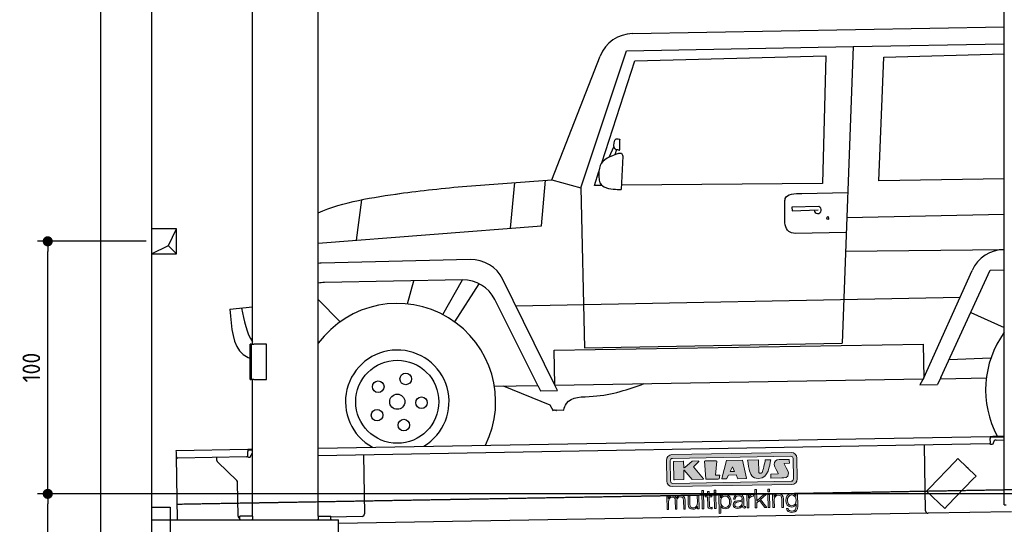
# Model space of a CAD drawing. Header units: millimetres. Extents: x 552 to 7231, y 5567 to 12236.
# Tile 2 of 4: x 552 to 4448, y 7995 to 9993. Entities that reach past the tile are written whole.
import ezdxf

# ---------------------------------------------------------------- set-up
doc = ezdxf.new("R2010")
doc.units = ezdxf.units.MM
doc.linetypes.add('GEN3', pattern=[6.25, 5, -1.25])
doc.layers.get('0').update_dxf_attribs({"lineweight": 25})
for name, color, linetype, lineweight in [('3', 6, 'GEN3', 25), ('4', 3, 'Continuous', 25), ('5', 3, 'Continuous', 25), ('breakthrough', 1, 'Continuous', 25)]:
    doc.layers.add(name, color=color, linetype=linetype, lineweight=lineweight)
doc.layers.add('Car', color=10, linetype='Continuous')
doc.layers.add('Logo', color=7, linetype='Continuous')
doc.styles.get("Standard").update_dxf_attribs({"font": 'ISOCP.SHX'})
doc.dimstyles.new('GEN-ISO$0', dxfattribs={"dimscale": 20, "dimtxt": 3.5, "dimasz": 2, "dimexe": 2, "dimexo": 1, "dimgap": 1.5, "dimtad": 1, "dimdec": 1, "dimlfac": 0.1, "dimdsep": 46, "dimtxsty": 'Standard', "dimblk": 'PUNKT', "dimcen": 2, "dimclrd": 256, "dimclre": 256, "dimclrt": 2, "dimadec": 0, "dimazin": 0, "dimtp": 0.1, "dimtm": 0.1, "dimtfac": 0.71, "dimtdec": 1, "dimtmove": 2, "dimatfit": 3, "dimldrblk": 'PUNKT', "dimfxl": 1, "dimtolj": 1, "dimarcsym": 0})

# ---------------------------------------------------------------- blocks, each defined once
blk = doc.blocks.new('PUNKT')
at = {"layer": '4', "color": 0, "linetype": 'ByBlock'}
blk.add_line((-0.5, 0), (-1, 0), dxfattribs=at)
at = {"layer": '4', "color": 0, "linetype": 'ByBlock', "const_width": 0.5}
blk.add_lwpolyline([(-0.25, 0, 1), (0.25, 0, 1)], format="xyb", close=True, dxfattribs=at)
blk = doc.blocks.new('*D6')
at = {"layer": '4', "lineweight": -2, "transparency": 16777216}
for p, q in [((2061.8, 8115.9), (622.8, 8115.9)), ((662.8, 6105.9), (662.8, 8075.9)), ((1052.8, 6065.9), (622.8, 6065.9))]:
    blk.add_line(p, q, dxfattribs=at)
at = {"layer": 'Defpoints', "color": 0, "transparency": 16777216}
for p in [(662.8, 8115.9), (2081.8, 8115.9), (1072.8, 6065.9)]:
    blk.add_point(p, dxfattribs=at)
at = {"layer": '4', "lineweight": -2, "transparency": 16777216, "xscale": 40, "yscale": 40, "zscale": 40}
for p, rotation in [((662.8, 8115.9), 90), ((662.8, 6065.9), 270)]:
    blk.add_blockref('PUNKT', p, dxfattribs=dict(at, rotation=rotation))
at = {"layer": '4', "color": 2, "transparency": 16777216, "insert": (597.8, 7090.9), "char_height": 70, "attachment_point": 5, "rotation": 90}
blk.add_mtext('\\A1;205', dxfattribs=at)
blk = doc.blocks.new('*D7')
at = {"layer": '4', "lineweight": -2, "transparency": 16777216}
for p, q in [((1052.8, 9115.9), (622.8, 9115.9)), ((662.8, 8155.9), (662.8, 9075.9)), ((852.8, 8115.9), (622.8, 8115.9))]:
    blk.add_line(p, q, dxfattribs=at)
at = {"layer": '4', "lineweight": -2, "transparency": 16777216, "xscale": 40, "yscale": 40, "zscale": 40}
for p, rotation in [((662.8, 9115.9), 90), ((662.8, 8115.9), 270)]:
    blk.add_blockref('PUNKT', p, dxfattribs=dict(at, rotation=rotation))
at = {"layer": '4', "color": 2, "transparency": 16777216, "insert": (597.8, 8615.9), "char_height": 70, "attachment_point": 5, "rotation": 90}
blk.add_mtext('\\A1;100', dxfattribs=at)
blk = doc.blocks.new('KLAUS')
at = {"layer": 'Logo', "true_color": 0x7b7b7a}
h = blk.add_hatch(color=8, dxfattribs=at)
h.dxf.hatch_style = 2
edge = h.paths.add_edge_path()
edge.add_spline(control_points=[(3.6, 29.09), (2.88, 29.09), (2.3, 28.51), (2.3, 27.8), (2.3, 27.8), (2.3, 16.11), (2.3, 16.11), (2.3, 15.39), (2.88, 14.81), (3.6, 14.81), (3.6, 14.81), (71.16, 14.81), (71.16, 14.81), (71.88, 14.81), (72.46, 15.39), (72.46, 16.11), (72.46, 16.11), (72.46, 27.8), (72.46, 27.8), (72.46, 28.51), (71.88, 29.09), (71.16, 29.09), (71.16, 29.09), (3.6, 29.09), (3.6, 29.09), (3.6, 29.09), (3.6, 29.09), (3.6, 29.09)], knot_values=[0, 0, 0, 0, 1, 1, 1, 2, 2, 2, 3, 3, 3, 4, 4, 4, 5, 5, 5, 6, 6, 6, 7, 7, 7, 8, 8, 8, 9, 9, 9, 9], degree=3, periodic=0)
edge = h.paths.add_edge_path()
edge.add_spline(control_points=[(3.35, 31.23), (3.35, 31.23), (71.47, 31.23), (71.47, 31.23), (73.26, 31.23), (74.71, 29.77), (74.71, 27.99), (74.71, 27.99), (74.71, 16.17), (74.71, 16.17), (74.71, 14.38), (73.26, 12.93), (71.47, 12.93), (71.47, 12.93), (3.35, 12.93), (3.35, 12.93), (1.56, 12.93), (0.11, 14.38), (0.11, 16.17), (0.11, 16.17), (0.11, 27.99), (0.11, 27.99), (0.11, 29.77), (1.56, 31.23), (3.35, 31.23), (3.35, 31.23), (3.35, 31.23), (3.35, 31.23)], knot_values=[0, 0, 0, 0, 1, 1, 1, 2, 2, 2, 3, 3, 3, 4, 4, 4, 5, 5, 5, 6, 6, 6, 7, 7, 7, 8, 8, 8, 9, 9, 9, 9], degree=3, periodic=0)
h = blk.add_hatch(color=8, dxfattribs=at)
h.dxf.hatch_style = 2
edge = h.paths.add_edge_path()
edge.add_spline(control_points=[(4.5, 27.33), (4.5, 27.33), (9.7, 27.33), (9.7, 27.33), (9.84, 27.33), (9.96, 27.22), (9.96, 27.08), (9.96, 27.08), (9.96, 23.69), (9.96, 23.69), (9.96, 23.69), (9.94, 23.64), (10.04, 23.59), (10.14, 23.53), (10.2, 23.57), (10.2, 23.57), (10.2, 23.57), (10.51, 23.75), (10.51, 23.75), (10.51, 23.75), (14.94, 27.33), (14.94, 27.33), (14.94, 27.33), (18.41, 27.33), (18.41, 27.33), (18.41, 27.33), (18.49, 27.33), (18.56, 27.2), (18.65, 27.04), (18.53, 26.91), (18.53, 26.91), (18.53, 26.91), (15.49, 24.11), (15.49, 24.11), (15.49, 24.11), (21.14, 17.06), (21.14, 17.06), (21.14, 17.06), (21.13, 16.91), (21.13, 16.91), (21.08, 16.84), (20.99, 16.82), (20.99, 16.82), (20.99, 16.82), (14.7, 16.82), (14.7, 16.82), (14.7, 16.82), (10.26, 22.17), (10.26, 22.17), (10.26, 22.17), (10.19, 22.24), (10.08, 22.21), (9.97, 22.18), (9.96, 22.11), (9.96, 22.11), (9.96, 22.11), (9.96, 17.08), (9.96, 17.08), (9.96, 16.94), (9.84, 16.82), (9.7, 16.82), (9.7, 16.82), (4.5, 16.82), (4.5, 16.82), (4.36, 16.82), (4.25, 16.94), (4.25, 17.08), (4.25, 17.08), (4.25, 27.08), (4.25, 27.08), (4.25, 27.22), (4.36, 27.33), (4.5, 27.33), (4.5, 27.33), (4.5, 27.33), (4.5, 27.33)], knot_values=[0, 0, 0, 0, 1, 1, 1, 2, 2, 2, 3, 3, 3, 4, 4, 4, 5, 5, 5, 6, 6, 6, 7, 7, 7, 8, 8, 8, 9, 9, 9, 10, 10, 10, 11, 11, 11, 12, 12, 12, 13, 13, 13, 14, 14, 14, 15, 15, 15, 16, 16, 16, 17, 17, 17, 18, 18, 18, 19, 19, 19, 20, 20, 20, 21, 21, 21, 22, 22, 22, 23, 23, 23, 24, 24, 24, 25, 25, 25, 25], degree=3, periodic=0)
h = blk.add_hatch(color=8, dxfattribs=at)
h.dxf.hatch_style = 2
h.paths.add_polyline_path([(22.42, 17.06), (21.97, 27.15), (22.24, 27.33), (28.55, 27.33), (28.86, 26.97), (28.01, 19.08), (30.26, 19.07), (30.44, 18.95), (30.08, 16.95), (29.49, 16.82), (22.6, 16.82)])
h = blk.add_hatch(color=8, dxfattribs=at)
h.paths.add_polyline_path([(36.52, 21.01), (38.93, 21.01), (37.87, 23.57)])
h.paths.add_polyline_path([(34.52, 27.33), (43.65, 27.33), (45.76, 16.94), (45.57, 16.82), (40.83, 16.82), (39.89, 18.95), (35.42, 18.95), (34.27, 16.82), (31.78, 16.82), (31.66, 17)])
h = blk.add_hatch(color=8, dxfattribs=at)
h.dxf.hatch_style = 2
edge = h.paths.add_edge_path()
edge.add_spline(control_points=[(52.69, 27.32), (52.69, 27.32), (52.88, 20.14), (52.88, 20.14), (53.01, 19.89), (53.2, 19.77), (53.43, 19.71), (53.91, 19.59), (54.43, 19.57), (54.64, 20.03), (55.23, 21.34), (56.27, 25.45), (56.6, 27.33), (56.6, 27.33), (59.77, 27.33), (59.77, 27.33), (58.77, 23.9), (58.56, 16.82), (52.63, 16.76), (48.72, 16.72), (48.01, 19.35), (47.27, 22.24), (46.89, 23.68), (46.54, 27.33), (46.54, 27.33), (46.54, 27.33), (52.69, 27.32), (52.69, 27.32), (52.69, 27.32), (52.69, 27.32), (52.69, 27.32)], knot_values=[0, 0, 0, 0, 1, 1, 1, 2, 2, 2, 3, 3, 3, 4, 4, 4, 5, 5, 5, 6, 6, 6, 7, 7, 7, 8, 8, 8, 9, 9, 9, 10, 10, 10, 10], degree=3, periodic=0)
h = blk.add_hatch(color=8, dxfattribs=at)
h.dxf.hatch_style = 2
edge = h.paths.add_edge_path()
edge.add_spline(control_points=[(64.46, 27.33), (64.46, 27.33), (70.31, 27.33), (70.31, 27.33), (70.31, 26.52), (70.31, 26.02), (70.31, 25.12), (70.31, 25.12), (67.3, 25.12), (67.3, 25.12), (67.24, 25.04), (67.25, 25.11), (67.25, 24.91), (67.25, 24.88), (69.73, 20.38), (69.73, 19.57), (69.73, 16.4), (67.22, 16.81), (65.9, 16.82), (65.9, 16.82), (59.59, 16.82), (59.59, 16.82), (59.59, 17.76), (59.59, 18.23), (59.59, 19.14), (59.59, 19.14), (63.75, 19.14), (63.75, 19.14), (63.82, 19.22), (63.81, 19.11), (63.81, 19.31), (63.81, 20.32), (61.58, 23.06), (61.58, 24.63), (61.58, 26.33), (62.83, 27.34), (64.46, 27.33), (64.46, 27.33), (64.46, 27.33), (64.46, 27.33)], knot_values=[0, 0, 0, 0, 1, 1, 1, 2, 2, 2, 3, 3, 3, 4, 4, 4, 5, 5, 5, 6, 6, 6, 7, 7, 7, 8, 8, 8, 9, 9, 9, 10, 10, 10, 11, 11, 11, 12, 12, 12, 13, 13, 13, 13], degree=3, periodic=0)
at = {"layer": 'Logo', "true_color": 0xef7c00}
h = blk.add_hatch(color=30, dxfattribs=at)
h.dxf.hatch_style = 2
edge = h.paths.add_edge_path()
edge.add_spline(control_points=[(0, 0), (0, 0), (0.92, 0), (0.92, 0), (0.92, 0), (0.92, 4.22), (0.92, 4.22), (0.94, 5.8), (1.58, 7), (3.18, 7), (4.35, 7), (4.77, 6.15), (4.76, 5.12), (4.76, 5.12), (4.76, 0), (4.76, 0), (4.76, 0), (5.68, 0), (5.68, 0), (5.68, 0), (5.68, 4.27), (5.68, 4.27), (5.68, 5.68), (6.14, 7), (7.73, 7), (9.05, 7), (9.52, 6.32), (9.52, 5.08), (9.52, 5.08), (9.52, 0), (9.52, 0), (9.52, 0), (10.44, 0), (10.44, 0), (10.44, 0), (10.44, 5.12), (10.44, 5.12), (10.44, 6.91), (9.59, 7.77), (7.94, 7.77), (6.94, 7.77), (5.99, 7.29), (5.54, 6.3), (5.26, 7.29), (4.36, 7.77), (3.37, 7.77), (2.17, 7.77), (1.38, 7.19), (0.89, 6.28), (0.89, 6.28), (0.85, 6.28), (0.85, 6.28), (0.85, 6.28), (0.85, 7.55), (0.85, 7.55), (0.85, 7.55), (0, 7.55), (0, 7.55), (0, 7.55), (0, 0), (0, 0), (0, 0), (0, 0), (0, 0)], knot_values=[0, 0, 0, 0, 1, 1, 1, 2, 2, 2, 3, 3, 3, 4, 4, 4, 5, 5, 5, 6, 6, 6, 7, 7, 7, 8, 8, 8, 9, 9, 9, 10, 10, 10, 11, 11, 11, 12, 12, 12, 13, 13, 13, 14, 14, 14, 15, 15, 15, 16, 16, 16, 17, 17, 17, 18, 18, 18, 19, 19, 19, 20, 20, 20, 21, 21, 21, 21], degree=3, periodic=0)
h = blk.add_hatch(color=30, dxfattribs=at)
h.dxf.hatch_style = 2
edge = h.paths.add_edge_path()
edge.add_spline(control_points=[(18.31, 7.55), (18.31, 7.55), (17.39, 7.55), (17.39, 7.55), (17.39, 7.55), (17.39, 3.59), (17.39, 3.59), (17.39, 2.05), (16.7, 0.56), (15.12, 0.56), (13.66, 0.56), (13.15, 1.27), (13.1, 2.64), (13.1, 2.64), (13.1, 7.55), (13.1, 7.55), (13.1, 7.55), (12.18, 7.55), (12.18, 7.55), (12.18, 7.55), (12.18, 2.65), (12.18, 2.65), (12.18, 0.89), (12.93, -0.22), (14.83, -0.22), (15.96, -0.22), (16.95, 0.35), (17.44, 1.36), (17.44, 1.36), (17.47, 1.36), (17.47, 1.36), (17.47, 1.36), (17.47, 0), (17.47, 0), (17.47, 0), (18.31, 0), (18.31, 0), (18.31, 0), (18.31, 7.55), (18.31, 7.55), (18.31, 7.55), (18.31, 7.55), (18.31, 7.55)], knot_values=[0, 0, 0, 0, 1, 1, 1, 2, 2, 2, 3, 3, 3, 4, 4, 4, 5, 5, 5, 6, 6, 6, 7, 7, 7, 8, 8, 8, 9, 9, 9, 10, 10, 10, 11, 11, 11, 12, 12, 12, 13, 13, 13, 14, 14, 14, 14], degree=3, periodic=0)
h = blk.add_hatch(color=30, dxfattribs=at)
h.dxf.hatch_style = 2
h.paths.add_polyline_path([(20.07, 0), (20.99, 0), (20.99, 10.45), (20.07, 10.45)])
h = blk.add_hatch(color=30, dxfattribs=at)
h.dxf.hatch_style = 2
edge = h.paths.add_edge_path()
edge.add_spline(control_points=[(24.22, 9.82), (24.22, 9.82), (23.3, 9.82), (23.3, 9.82), (23.3, 9.82), (23.3, 7.55), (23.3, 7.55), (23.3, 7.55), (21.98, 7.55), (21.98, 7.55), (21.98, 7.55), (21.98, 6.78), (21.98, 6.78), (21.98, 6.78), (23.3, 6.78), (23.3, 6.78), (23.3, 6.78), (23.3, 1.61), (23.3, 1.61), (23.28, 0.32), (23.71, -0.09), (24.94, -0.09), (25.22, -0.09), (25.48, -0.06), (25.76, -0.06), (25.76, -0.06), (25.76, 0.73), (25.76, 0.73), (25.5, 0.7), (25.23, 0.69), (24.97, 0.69), (24.31, 0.73), (24.22, 1.08), (24.22, 1.68), (24.22, 1.68), (24.22, 6.78), (24.22, 6.78), (24.22, 6.78), (25.76, 6.78), (25.76, 6.78), (25.76, 6.78), (25.76, 7.55), (25.76, 7.55), (25.76, 7.55), (24.22, 7.55), (24.22, 7.55), (24.22, 7.55), (24.22, 9.82), (24.22, 9.82), (24.22, 9.82), (24.22, 9.82), (24.22, 9.82)], knot_values=[0, 0, 0, 0, 1, 1, 1, 2, 2, 2, 3, 3, 3, 4, 4, 4, 5, 5, 5, 6, 6, 6, 7, 7, 7, 8, 8, 8, 9, 9, 9, 10, 10, 10, 11, 11, 11, 12, 12, 12, 13, 13, 13, 14, 14, 14, 15, 15, 15, 16, 16, 16, 17, 17, 17, 17], degree=3, periodic=0)
h = blk.add_hatch(color=30, dxfattribs=at)
h.paths.add_polyline_path([(27.1, 0), (28.03, 0), (28.03, 7.55), (27.1, 7.55)])
h.paths.add_polyline_path([(27.1, 8.98), (28.03, 8.98), (28.03, 10.45), (27.1, 10.45)])
h = blk.add_hatch(color=30, dxfattribs=at)
edge = h.paths.add_edge_path()
edge.add_spline(control_points=[(35.84, 3.78), (35.84, 2.21), (35.12, 0.56), (33.37, 0.56), (31.4, 0.56), (30.72, 2.21), (30.72, 3.78), (30.72, 5.49), (31.33, 7), (33.37, 7), (35.12, 7), (35.84, 5.34), (35.84, 3.78), (35.84, 3.78), (35.84, 3.78), (35.84, 3.78)], knot_values=[0, 0, 0, 0, 1, 1, 1, 2, 2, 2, 3, 3, 3, 4, 4, 4, 5, 5, 5, 5], degree=3, periodic=0)
edge = h.paths.add_edge_path()
edge.add_spline(control_points=[(29.79, -2.8), (29.79, -2.8), (30.72, -2.8), (30.72, -2.8), (30.72, -2.8), (30.72, 1.43), (30.72, 1.43), (30.72, 1.43), (30.74, 1.43), (30.74, 1.43), (31.14, 0.35), (32.24, -0.22), (33.37, -0.22), (35.66, -0.22), (36.76, 1.64), (36.76, 3.78), (36.76, 5.91), (35.66, 7.77), (33.37, 7.77), (32.15, 7.77), (31.1, 7.14), (30.67, 6.12), (30.67, 6.12), (30.64, 6.12), (30.64, 6.12), (30.64, 6.12), (30.64, 7.55), (30.64, 7.55), (30.64, 7.55), (29.79, 7.55), (29.79, 7.55), (29.79, 7.55), (29.79, -2.8), (29.79, -2.8), (29.79, -2.8), (29.79, -2.8), (29.79, -2.8)], knot_values=[0, 0, 0, 0, 1, 1, 1, 2, 2, 2, 3, 3, 3, 4, 4, 4, 5, 5, 5, 6, 6, 6, 7, 7, 7, 8, 8, 8, 9, 9, 9, 10, 10, 10, 11, 11, 11, 12, 12, 12, 12], degree=3, periodic=0)
h = blk.add_hatch(color=30, dxfattribs=at)
edge = h.paths.add_edge_path()
edge.add_spline(control_points=[(43.03, 2.93), (43.04, 1.45), (41.8, 0.56), (40.39, 0.56), (39.53, 0.56), (38.71, 1.13), (38.71, 2.05), (38.71, 3.53), (40.66, 3.51), (42.22, 3.79), (42.47, 3.84), (42.88, 3.91), (43, 4.13), (43, 4.13), (43.03, 4.13), (43.03, 4.13), (43.03, 4.13), (43.03, 2.93), (43.03, 2.93), (43.03, 2.93), (43.03, 2.93), (43.03, 2.93)], knot_values=[0, 0, 0, 0, 1, 1, 1, 2, 2, 2, 3, 3, 3, 4, 4, 4, 5, 5, 5, 6, 6, 6, 7, 7, 7, 7], degree=3, periodic=0)
edge = h.paths.add_edge_path()
edge.add_spline(control_points=[(39.03, 5.24), (39.06, 6.47), (39.91, 7), (41.05, 7), (42.14, 7), (43.03, 6.69), (43.03, 5.45), (43.03, 4.61), (42.6, 4.51), (41.84, 4.42), (39.85, 4.19), (37.79, 4.11), (37.79, 1.99), (37.79, 0.47), (38.93, -0.22), (40.32, -0.22), (41.77, -0.22), (42.43, 0.34), (43.07, 1.32), (43.07, 1.32), (43.1, 1.32), (43.1, 1.32), (43.1, 0.53), (43.25, 0), (44.19, 0), (44.43, 0), (44.58, 0.01), (44.79, 0.06), (44.79, 0.06), (44.79, 0.83), (44.79, 0.83), (44.71, 0.81), (44.6, 0.78), (44.49, 0.78), (44.13, 0.78), (43.95, 0.98), (43.95, 1.33), (43.95, 1.33), (43.95, 5.34), (43.95, 5.34), (43.95, 7.36), (42.5, 7.77), (41.17, 7.77), (39.44, 7.77), (38.2, 7.01), (38.11, 5.24), (38.11, 5.24), (39.03, 5.24), (39.03, 5.24), (39.03, 5.24), (39.03, 5.24), (39.03, 5.24)], knot_values=[0, 0, 0, 0, 1, 1, 1, 2, 2, 2, 3, 3, 3, 4, 4, 4, 5, 5, 5, 6, 6, 6, 7, 7, 7, 8, 8, 8, 9, 9, 9, 10, 10, 10, 11, 11, 11, 12, 12, 12, 13, 13, 13, 14, 14, 14, 15, 15, 15, 16, 16, 16, 17, 17, 17, 17], degree=3, periodic=0)
h = blk.add_hatch(color=30, dxfattribs=at)
h.dxf.hatch_style = 2
edge = h.paths.add_edge_path()
edge.add_spline(control_points=[(45.79, 0), (45.79, 0), (46.71, 0), (46.71, 0), (46.71, 0), (46.71, 4.03), (46.71, 4.03), (46.71, 5.59), (47.85, 6.82), (49.52, 6.73), (49.52, 6.73), (49.52, 7.66), (49.52, 7.66), (48.16, 7.72), (47.14, 7), (46.67, 5.78), (46.67, 5.78), (46.64, 5.78), (46.64, 5.78), (46.64, 5.78), (46.64, 7.55), (46.64, 7.55), (46.64, 7.55), (45.79, 7.55), (45.79, 7.55), (45.79, 7.55), (45.79, 0), (45.79, 0), (45.79, 0), (45.79, 0), (45.79, 0)], knot_values=[0, 0, 0, 0, 1, 1, 1, 2, 2, 2, 3, 3, 3, 4, 4, 4, 5, 5, 5, 6, 6, 6, 7, 7, 7, 8, 8, 8, 9, 9, 9, 10, 10, 10, 10], degree=3, periodic=0)
h = blk.add_hatch(color=30, dxfattribs=at)
h.dxf.hatch_style = 2
h.paths.add_polyline_path([(50.4, 0), (51.32, 0), (51.32, 2.87), (52.82, 4.11), (55.8, 0), (56.96, 0), (53.52, 4.76), (56.74, 7.55), (55.51, 7.55), (51.32, 3.89), (51.32, 10.45), (50.4, 10.45)])
h = blk.add_hatch(color=30, dxfattribs=at)
h.paths.add_polyline_path([(57.74, 0), (58.66, 0), (58.66, 7.55), (57.74, 7.55)])
h.paths.add_polyline_path([(57.74, 8.98), (58.66, 8.98), (58.66, 10.45), (57.74, 10.45)])
h = blk.add_hatch(color=30, dxfattribs=at)
h.dxf.hatch_style = 2
edge = h.paths.add_edge_path()
edge.add_spline(control_points=[(60.41, 0), (60.41, 0), (61.33, 0), (61.33, 0), (61.33, 0), (61.33, 4.41), (61.33, 4.41), (61.36, 5.89), (62.24, 7), (63.7, 7), (65.2, 7), (65.62, 6.02), (65.62, 4.71), (65.62, 4.71), (65.62, 0), (65.62, 0), (65.62, 0), (66.54, 0), (66.54, 0), (66.54, 0), (66.54, 4.86), (66.54, 4.86), (66.54, 6.66), (65.9, 7.77), (63.78, 7.77), (62.71, 7.77), (61.7, 7.16), (61.36, 6.25), (61.36, 6.25), (61.33, 6.25), (61.33, 6.25), (61.33, 6.25), (61.33, 7.55), (61.33, 7.55), (61.33, 7.55), (60.41, 7.55), (60.41, 7.55), (60.41, 7.55), (60.41, 0), (60.41, 0), (60.41, 0), (60.41, 0), (60.41, 0)], knot_values=[0, 0, 0, 0, 1, 1, 1, 2, 2, 2, 3, 3, 3, 4, 4, 4, 5, 5, 5, 6, 6, 6, 7, 7, 7, 8, 8, 8, 9, 9, 9, 10, 10, 10, 11, 11, 11, 12, 12, 12, 13, 13, 13, 14, 14, 14, 14], degree=3, periodic=0)
h = blk.add_hatch(color=30, dxfattribs=at)
edge = h.paths.add_edge_path()
edge.add_spline(control_points=[(71.32, 0.86), (69.62, 0.86), (68.83, 2.34), (68.83, 3.86), (68.83, 5.43), (69.56, 7), (71.32, 7), (73.06, 7), (73.75, 5.34), (73.75, 3.86), (73.75, 2.33), (72.91, 0.86), (71.32, 0.86), (71.32, 0.86), (71.32, 0.86), (71.32, 0.86)], knot_values=[0, 0, 0, 0, 1, 1, 1, 2, 2, 2, 3, 3, 3, 4, 4, 4, 5, 5, 5, 5], degree=3, periodic=0)
edge = h.paths.add_edge_path()
edge.add_spline(control_points=[(74.67, 7.55), (74.67, 7.55), (73.75, 7.55), (73.75, 7.55), (73.75, 7.55), (73.75, 6.25), (73.75, 6.25), (73.75, 6.25), (73.72, 6.25), (73.72, 6.25), (73.35, 7.09), (72.41, 7.77), (71.32, 7.77), (69.13, 7.77), (67.9, 6.05), (67.9, 3.97), (67.9, 1.82), (68.9, 0.09), (71.32, 0.09), (72.4, 0.09), (73.29, 0.72), (73.72, 1.64), (73.72, 1.64), (73.75, 1.64), (73.75, 1.64), (73.75, 1.64), (73.75, 0.61), (73.75, 0.61), (73.75, -1.23), (73.01, -2.24), (71.32, -2.24), (70.29, -2.24), (69.31, -1.85), (69.1, -0.73), (69.1, -0.73), (68.18, -0.73), (68.18, -0.73), (68.31, -2.34), (69.81, -3.02), (71.32, -3.02), (73.79, -3.02), (74.65, -1.64), (74.67, 0.61), (74.67, 0.61), (74.67, 7.55), (74.67, 7.55), (74.67, 7.55), (74.67, 7.55), (74.67, 7.55)], knot_values=[0, 0, 0, 0, 1, 1, 1, 2, 2, 2, 3, 3, 3, 4, 4, 4, 5, 5, 5, 6, 6, 6, 7, 7, 7, 8, 8, 8, 9, 9, 9, 10, 10, 10, 11, 11, 11, 12, 12, 12, 13, 13, 13, 14, 14, 14, 15, 15, 15, 16, 16, 16, 16], degree=3, periodic=0)
at = {"layer": 'Logo', "lineweight": 0}
for points in [[(22.42, 17.06), (21.97, 27.15), (22.24, 27.33), (28.55, 27.33), (28.86, 26.97), (28.01, 19.08), (30.26, 19.07), (30.44, 18.95), (30.08, 16.95), (29.49, 16.82), (22.6, 16.82), (22.42, 17.06), (22.42, 17.06)], [(34.52, 27.33), (43.65, 27.33), (45.76, 16.94), (45.57, 16.82), (40.83, 16.82), (39.89, 18.95), (35.42, 18.95), (34.27, 16.82), (31.78, 16.82), (31.66, 17), (34.52, 27.33), (34.52, 27.33)], [(36.52, 21.01), (38.93, 21.01), (37.87, 23.57), (36.52, 21.01), (36.52, 21.01)], [(20.07, 0), (20.99, 0), (20.99, 10.45), (20.07, 10.45), (20.07, 0), (20.07, 0)], [(27.1, 8.98), (28.03, 8.98), (28.03, 10.45), (27.1, 10.45), (27.1, 8.98), (27.1, 8.98)], [(27.1, 0), (28.03, 0), (28.03, 7.55), (27.1, 7.55), (27.1, 0), (27.1, 0)], [(50.4, 0), (51.32, 0), (51.32, 2.87), (52.82, 4.11), (55.8, 0), (56.96, 0), (53.52, 4.76), (56.74, 7.55), (55.51, 7.55), (51.32, 3.89), (51.32, 10.45), (50.4, 10.45), (50.4, 0), (50.4, 0)], [(57.74, 8.98), (58.66, 8.98), (58.66, 10.45), (57.74, 10.45), (57.74, 8.98), (57.74, 8.98)], [(57.74, 0), (58.66, 0), (58.66, 7.55), (57.74, 7.55), (57.74, 0), (57.74, 0)]]:
    blk.add_lwpolyline(points, dxfattribs=at)
for points, knots in [([(3.35, 31.23), (3.35, 31.23), (71.47, 31.23), (71.47, 31.23), (73.26, 31.23), (74.71, 29.77), (74.71, 27.99), (74.71, 27.99), (74.71, 16.17), (74.71, 16.17), (74.71, 14.38), (73.26, 12.93), (71.47, 12.93), (71.47, 12.93), (3.35, 12.93), (3.35, 12.93), (1.56, 12.93), (0.11, 14.38), (0.11, 16.17), (0.11, 16.17), (0.11, 27.99), (0.11, 27.99), (0.11, 29.77), (1.56, 31.23), (3.35, 31.23), (3.35, 31.23), (3.35, 31.23), (3.35, 31.23)], [0, 0, 0, 0, 1, 1, 1, 2, 2, 2, 3, 3, 3, 4, 4, 4, 5, 5, 5, 6, 6, 6, 7, 7, 7, 8, 8, 8, 9, 9, 9, 9]), ([(3.6, 29.09), (2.88, 29.09), (2.3, 28.51), (2.3, 27.8), (2.3, 27.8), (2.3, 16.11), (2.3, 16.11), (2.3, 15.39), (2.88, 14.81), (3.6, 14.81), (3.6, 14.81), (71.16, 14.81), (71.16, 14.81), (71.88, 14.81), (72.46, 15.39), (72.46, 16.11), (72.46, 16.11), (72.46, 27.8), (72.46, 27.8), (72.46, 28.51), (71.88, 29.09), (71.16, 29.09), (71.16, 29.09), (3.6, 29.09), (3.6, 29.09), (3.6, 29.09), (3.6, 29.09), (3.6, 29.09)], [0, 0, 0, 0, 1, 1, 1, 2, 2, 2, 3, 3, 3, 4, 4, 4, 5, 5, 5, 6, 6, 6, 7, 7, 7, 8, 8, 8, 9, 9, 9, 9]), ([(4.5, 27.33), (4.5, 27.33), (9.7, 27.33), (9.7, 27.33), (9.84, 27.33), (9.96, 27.22), (9.96, 27.08), (9.96, 27.08), (9.96, 23.69), (9.96, 23.69), (9.96, 23.69), (9.94, 23.64), (10.04, 23.59), (10.14, 23.53), (10.2, 23.57), (10.2, 23.57), (10.2, 23.57), (10.51, 23.75), (10.51, 23.75), (10.51, 23.75), (14.94, 27.33), (14.94, 27.33), (14.94, 27.33), (18.41, 27.33), (18.41, 27.33), (18.41, 27.33), (18.49, 27.33), (18.56, 27.2), (18.65, 27.04), (18.53, 26.91), (18.53, 26.91), (18.53, 26.91), (15.49, 24.11), (15.49, 24.11), (15.49, 24.11), (21.14, 17.06), (21.14, 17.06), (21.14, 17.06), (21.13, 16.91), (21.13, 16.91), (21.08, 16.84), (20.99, 16.82), (20.99, 16.82), (20.99, 16.82), (14.7, 16.82), (14.7, 16.82), (14.7, 16.82), (10.26, 22.17), (10.26, 22.17), (10.26, 22.17), (10.19, 22.24), (10.08, 22.21), (9.97, 22.18), (9.96, 22.11), (9.96, 22.11), (9.96, 22.11), (9.96, 17.08), (9.96, 17.08), (9.96, 16.94), (9.84, 16.82), (9.7, 16.82), (9.7, 16.82), (4.5, 16.82), (4.5, 16.82), (4.36, 16.82), (4.25, 16.94), (4.25, 17.08), (4.25, 17.08), (4.25, 27.08), (4.25, 27.08), (4.25, 27.22), (4.36, 27.33), (4.5, 27.33), (4.5, 27.33), (4.5, 27.33), (4.5, 27.33)], [0, 0, 0, 0, 1, 1, 1, 2, 2, 2, 3, 3, 3, 4, 4, 4, 5, 5, 5, 6, 6, 6, 7, 7, 7, 8, 8, 8, 9, 9, 9, 10, 10, 10, 11, 11, 11, 12, 12, 12, 13, 13, 13, 14, 14, 14, 15, 15, 15, 16, 16, 16, 17, 17, 17, 18, 18, 18, 19, 19, 19, 20, 20, 20, 21, 21, 21, 22, 22, 22, 23, 23, 23, 24, 24, 24, 25, 25, 25, 25]), ([(52.69, 27.32), (52.69, 27.32), (52.88, 20.14), (52.88, 20.14), (53.01, 19.89), (53.2, 19.77), (53.43, 19.71), (53.91, 19.59), (54.43, 19.57), (54.64, 20.03), (55.23, 21.34), (56.27, 25.45), (56.6, 27.33), (56.6, 27.33), (59.77, 27.33), (59.77, 27.33), (58.77, 23.9), (58.56, 16.82), (52.63, 16.76), (48.72, 16.72), (48.01, 19.35), (47.27, 22.24), (46.89, 23.68), (46.54, 27.33), (46.54, 27.33), (46.54, 27.33), (52.69, 27.32), (52.69, 27.32), (52.69, 27.32), (52.69, 27.32), (52.69, 27.32)], [0, 0, 0, 0, 1, 1, 1, 2, 2, 2, 3, 3, 3, 4, 4, 4, 5, 5, 5, 6, 6, 6, 7, 7, 7, 8, 8, 8, 9, 9, 9, 10, 10, 10, 10]), ([(64.46, 27.33), (64.46, 27.33), (70.31, 27.33), (70.31, 27.33), (70.31, 26.52), (70.31, 26.02), (70.31, 25.12), (70.31, 25.12), (67.3, 25.12), (67.3, 25.12), (67.24, 25.04), (67.25, 25.11), (67.25, 24.91), (67.25, 24.88), (69.73, 20.38), (69.73, 19.57), (69.73, 16.4), (67.22, 16.81), (65.9, 16.82), (65.9, 16.82), (59.59, 16.82), (59.59, 16.82), (59.59, 17.76), (59.59, 18.23), (59.59, 19.14), (59.59, 19.14), (63.75, 19.14), (63.75, 19.14), (63.82, 19.22), (63.81, 19.11), (63.81, 19.31), (63.81, 20.32), (61.58, 23.06), (61.58, 24.63), (61.58, 26.33), (62.83, 27.34), (64.46, 27.33), (64.46, 27.33), (64.46, 27.33), (64.46, 27.33)], [0, 0, 0, 0, 1, 1, 1, 2, 2, 2, 3, 3, 3, 4, 4, 4, 5, 5, 5, 6, 6, 6, 7, 7, 7, 8, 8, 8, 9, 9, 9, 10, 10, 10, 11, 11, 11, 12, 12, 12, 13, 13, 13, 13]), ([(0, 0), (0, 0), (0.92, 0), (0.92, 0), (0.92, 0), (0.92, 4.22), (0.92, 4.22), (0.94, 5.8), (1.58, 7), (3.18, 7), (4.35, 7), (4.77, 6.15), (4.76, 5.12), (4.76, 5.12), (4.76, 0), (4.76, 0), (4.76, 0), (5.68, 0), (5.68, 0), (5.68, 0), (5.68, 4.27), (5.68, 4.27), (5.68, 5.68), (6.14, 7), (7.73, 7), (9.05, 7), (9.52, 6.32), (9.52, 5.08), (9.52, 5.08), (9.52, 0), (9.52, 0), (9.52, 0), (10.44, 0), (10.44, 0), (10.44, 0), (10.44, 5.12), (10.44, 5.12), (10.44, 6.91), (9.59, 7.77), (7.94, 7.77), (6.94, 7.77), (5.99, 7.29), (5.54, 6.3), (5.26, 7.29), (4.36, 7.77), (3.37, 7.77), (2.17, 7.77), (1.38, 7.19), (0.89, 6.28), (0.89, 6.28), (0.85, 6.28), (0.85, 6.28), (0.85, 6.28), (0.85, 7.55), (0.85, 7.55), (0.85, 7.55), (0, 7.55), (0, 7.55), (0, 7.55), (0, 0), (0, 0), (0, 0), (0, 0), (0, 0)], [0, 0, 0, 0, 1, 1, 1, 2, 2, 2, 3, 3, 3, 4, 4, 4, 5, 5, 5, 6, 6, 6, 7, 7, 7, 8, 8, 8, 9, 9, 9, 10, 10, 10, 11, 11, 11, 12, 12, 12, 13, 13, 13, 14, 14, 14, 15, 15, 15, 16, 16, 16, 17, 17, 17, 18, 18, 18, 19, 19, 19, 20, 20, 20, 21, 21, 21, 21]), ([(18.31, 7.55), (18.31, 7.55), (17.39, 7.55), (17.39, 7.55), (17.39, 7.55), (17.39, 3.59), (17.39, 3.59), (17.39, 2.05), (16.7, 0.56), (15.12, 0.56), (13.66, 0.56), (13.15, 1.27), (13.1, 2.64), (13.1, 2.64), (13.1, 7.55), (13.1, 7.55), (13.1, 7.55), (12.18, 7.55), (12.18, 7.55), (12.18, 7.55), (12.18, 2.65), (12.18, 2.65), (12.18, 0.89), (12.93, -0.22), (14.83, -0.22), (15.96, -0.22), (16.95, 0.35), (17.44, 1.36), (17.44, 1.36), (17.47, 1.36), (17.47, 1.36), (17.47, 1.36), (17.47, 0), (17.47, 0), (17.47, 0), (18.31, 0), (18.31, 0), (18.31, 0), (18.31, 7.55), (18.31, 7.55), (18.31, 7.55), (18.31, 7.55), (18.31, 7.55)], [0, 0, 0, 0, 1, 1, 1, 2, 2, 2, 3, 3, 3, 4, 4, 4, 5, 5, 5, 6, 6, 6, 7, 7, 7, 8, 8, 8, 9, 9, 9, 10, 10, 10, 11, 11, 11, 12, 12, 12, 13, 13, 13, 14, 14, 14, 14]), ([(24.22, 9.82), (24.22, 9.82), (23.3, 9.82), (23.3, 9.82), (23.3, 9.82), (23.3, 7.55), (23.3, 7.55), (23.3, 7.55), (21.98, 7.55), (21.98, 7.55), (21.98, 7.55), (21.98, 6.78), (21.98, 6.78), (21.98, 6.78), (23.3, 6.78), (23.3, 6.78), (23.3, 6.78), (23.3, 1.61), (23.3, 1.61), (23.28, 0.32), (23.71, -0.09), (24.94, -0.09), (25.22, -0.09), (25.48, -0.06), (25.76, -0.06), (25.76, -0.06), (25.76, 0.73), (25.76, 0.73), (25.5, 0.7), (25.23, 0.69), (24.97, 0.69), (24.31, 0.73), (24.22, 1.08), (24.22, 1.68), (24.22, 1.68), (24.22, 6.78), (24.22, 6.78), (24.22, 6.78), (25.76, 6.78), (25.76, 6.78), (25.76, 6.78), (25.76, 7.55), (25.76, 7.55), (25.76, 7.55), (24.22, 7.55), (24.22, 7.55), (24.22, 7.55), (24.22, 9.82), (24.22, 9.82), (24.22, 9.82), (24.22, 9.82), (24.22, 9.82)], [0, 0, 0, 0, 1, 1, 1, 2, 2, 2, 3, 3, 3, 4, 4, 4, 5, 5, 5, 6, 6, 6, 7, 7, 7, 8, 8, 8, 9, 9, 9, 10, 10, 10, 11, 11, 11, 12, 12, 12, 13, 13, 13, 14, 14, 14, 15, 15, 15, 16, 16, 16, 17, 17, 17, 17]), ([(29.79, -2.8), (29.79, -2.8), (30.72, -2.8), (30.72, -2.8), (30.72, -2.8), (30.72, 1.43), (30.72, 1.43), (30.72, 1.43), (30.74, 1.43), (30.74, 1.43), (31.14, 0.35), (32.24, -0.22), (33.37, -0.22), (35.66, -0.22), (36.76, 1.64), (36.76, 3.78), (36.76, 5.91), (35.66, 7.77), (33.37, 7.77), (32.15, 7.77), (31.1, 7.14), (30.67, 6.12), (30.67, 6.12), (30.64, 6.12), (30.64, 6.12), (30.64, 6.12), (30.64, 7.55), (30.64, 7.55), (30.64, 7.55), (29.79, 7.55), (29.79, 7.55), (29.79, 7.55), (29.79, -2.8), (29.79, -2.8), (29.79, -2.8), (29.79, -2.8), (29.79, -2.8)], [0, 0, 0, 0, 1, 1, 1, 2, 2, 2, 3, 3, 3, 4, 4, 4, 5, 5, 5, 6, 6, 6, 7, 7, 7, 8, 8, 8, 9, 9, 9, 10, 10, 10, 11, 11, 11, 12, 12, 12, 12]), ([(35.84, 3.78), (35.84, 2.21), (35.12, 0.56), (33.37, 0.56), (31.4, 0.56), (30.72, 2.21), (30.72, 3.78), (30.72, 5.49), (31.33, 7), (33.37, 7), (35.12, 7), (35.84, 5.34), (35.84, 3.78), (35.84, 3.78), (35.84, 3.78), (35.84, 3.78)], [0, 0, 0, 0, 1, 1, 1, 2, 2, 2, 3, 3, 3, 4, 4, 4, 5, 5, 5, 5]), ([(39.03, 5.24), (39.06, 6.47), (39.91, 7), (41.05, 7), (42.14, 7), (43.03, 6.69), (43.03, 5.45), (43.03, 4.61), (42.6, 4.51), (41.84, 4.42), (39.85, 4.19), (37.79, 4.11), (37.79, 1.99), (37.79, 0.47), (38.93, -0.22), (40.32, -0.22), (41.77, -0.22), (42.43, 0.34), (43.07, 1.32), (43.07, 1.32), (43.1, 1.32), (43.1, 1.32), (43.1, 0.53), (43.25, 0), (44.19, 0), (44.43, 0), (44.58, 0.01), (44.79, 0.06), (44.79, 0.06), (44.79, 0.83), (44.79, 0.83), (44.71, 0.81), (44.6, 0.78), (44.49, 0.78), (44.13, 0.78), (43.95, 0.98), (43.95, 1.33), (43.95, 1.33), (43.95, 5.34), (43.95, 5.34), (43.95, 7.36), (42.5, 7.77), (41.17, 7.77), (39.44, 7.77), (38.2, 7.01), (38.11, 5.24), (38.11, 5.24), (39.03, 5.24), (39.03, 5.24), (39.03, 5.24), (39.03, 5.24), (39.03, 5.24)], [0, 0, 0, 0, 1, 1, 1, 2, 2, 2, 3, 3, 3, 4, 4, 4, 5, 5, 5, 6, 6, 6, 7, 7, 7, 8, 8, 8, 9, 9, 9, 10, 10, 10, 11, 11, 11, 12, 12, 12, 13, 13, 13, 14, 14, 14, 15, 15, 15, 16, 16, 16, 17, 17, 17, 17]), ([(45.79, 0), (45.79, 0), (46.71, 0), (46.71, 0), (46.71, 0), (46.71, 4.03), (46.71, 4.03), (46.71, 5.59), (47.85, 6.82), (49.52, 6.73), (49.52, 6.73), (49.52, 7.66), (49.52, 7.66), (48.16, 7.72), (47.14, 7), (46.67, 5.78), (46.67, 5.78), (46.64, 5.78), (46.64, 5.78), (46.64, 5.78), (46.64, 7.55), (46.64, 7.55), (46.64, 7.55), (45.79, 7.55), (45.79, 7.55), (45.79, 7.55), (45.79, 0), (45.79, 0), (45.79, 0), (45.79, 0), (45.79, 0)], [0, 0, 0, 0, 1, 1, 1, 2, 2, 2, 3, 3, 3, 4, 4, 4, 5, 5, 5, 6, 6, 6, 7, 7, 7, 8, 8, 8, 9, 9, 9, 10, 10, 10, 10]), ([(60.41, 0), (60.41, 0), (61.33, 0), (61.33, 0), (61.33, 0), (61.33, 4.41), (61.33, 4.41), (61.36, 5.89), (62.24, 7), (63.7, 7), (65.2, 7), (65.62, 6.02), (65.62, 4.71), (65.62, 4.71), (65.62, 0), (65.62, 0), (65.62, 0), (66.54, 0), (66.54, 0), (66.54, 0), (66.54, 4.86), (66.54, 4.86), (66.54, 6.66), (65.9, 7.77), (63.78, 7.77), (62.71, 7.77), (61.7, 7.16), (61.36, 6.25), (61.36, 6.25), (61.33, 6.25), (61.33, 6.25), (61.33, 6.25), (61.33, 7.55), (61.33, 7.55), (61.33, 7.55), (60.41, 7.55), (60.41, 7.55), (60.41, 7.55), (60.41, 0), (60.41, 0), (60.41, 0), (60.41, 0), (60.41, 0)], [0, 0, 0, 0, 1, 1, 1, 2, 2, 2, 3, 3, 3, 4, 4, 4, 5, 5, 5, 6, 6, 6, 7, 7, 7, 8, 8, 8, 9, 9, 9, 10, 10, 10, 11, 11, 11, 12, 12, 12, 13, 13, 13, 14, 14, 14, 14]), ([(74.67, 7.55), (74.67, 7.55), (73.75, 7.55), (73.75, 7.55), (73.75, 7.55), (73.75, 6.25), (73.75, 6.25), (73.75, 6.25), (73.72, 6.25), (73.72, 6.25), (73.35, 7.09), (72.41, 7.77), (71.32, 7.77), (69.13, 7.77), (67.9, 6.05), (67.9, 3.97), (67.9, 1.82), (68.9, 0.09), (71.32, 0.09), (72.4, 0.09), (73.29, 0.72), (73.72, 1.64), (73.72, 1.64), (73.75, 1.64), (73.75, 1.64), (73.75, 1.64), (73.75, 0.61), (73.75, 0.61), (73.75, -1.23), (73.01, -2.24), (71.32, -2.24), (70.29, -2.24), (69.31, -1.85), (69.1, -0.73), (69.1, -0.73), (68.18, -0.73), (68.18, -0.73), (68.31, -2.34), (69.81, -3.02), (71.32, -3.02), (73.79, -3.02), (74.65, -1.64), (74.67, 0.61), (74.67, 0.61), (74.67, 7.55), (74.67, 7.55), (74.67, 7.55), (74.67, 7.55), (74.67, 7.55)], [0, 0, 0, 0, 1, 1, 1, 2, 2, 2, 3, 3, 3, 4, 4, 4, 5, 5, 5, 6, 6, 6, 7, 7, 7, 8, 8, 8, 9, 9, 9, 10, 10, 10, 11, 11, 11, 12, 12, 12, 13, 13, 13, 14, 14, 14, 15, 15, 15, 16, 16, 16, 16]), ([(71.32, 0.86), (69.62, 0.86), (68.83, 2.34), (68.83, 3.86), (68.83, 5.43), (69.56, 7), (71.32, 7), (73.06, 7), (73.75, 5.34), (73.75, 3.86), (73.75, 2.33), (72.91, 0.86), (71.32, 0.86), (71.32, 0.86), (71.32, 0.86), (71.32, 0.86)], [0, 0, 0, 0, 1, 1, 1, 2, 2, 2, 3, 3, 3, 4, 4, 4, 5, 5, 5, 5]), ([(43.03, 2.93), (43.04, 1.45), (41.8, 0.56), (40.39, 0.56), (39.53, 0.56), (38.71, 1.13), (38.71, 2.05), (38.71, 3.53), (40.66, 3.51), (42.22, 3.79), (42.47, 3.84), (42.88, 3.91), (43, 4.13), (43, 4.13), (43.03, 4.13), (43.03, 4.13), (43.03, 4.13), (43.03, 2.93), (43.03, 2.93), (43.03, 2.93), (43.03, 2.93), (43.03, 2.93)], [0, 0, 0, 0, 1, 1, 1, 2, 2, 2, 3, 3, 3, 4, 4, 4, 5, 5, 5, 6, 6, 6, 7, 7, 7, 7])]:
    blk.add_open_spline(points, degree=3, knots=knots, dxfattribs=at)

msp = doc.modelspace()

# ---------------------------------------------------------------- linework, layer by layer
for p, q in [((872.77, 5815.9), (872.77, 11915.9)), ((1072.77, 11715.9), (1072.77, 6065.9)), ((1472.77, 8708.02), (1472.77, 10433.02)), ((1732.77, 8028.02), (1732.77, 10433.02)), ((4447.57, 8072.48), (4447.57, 10069.48)), ((1467.77, 8708.02), (1463.77, 8708.02)), ((1463.77, 8568.02), (1463.77, 8708.02)), ((1467.77, 8708.02), (1477.77, 8708.02)), ((1467.77, 8708.02), (1467.77, 8568.02)), ((1527.77, 8708.02), (1477.77, 8708.02)), ((1527.77, 8568.02), (1527.77, 8708.02)), ((1463.77, 8568.02), (1467.77, 8568.02)), ((1477.77, 8568.02), (1467.77, 8568.02)), ((1472.77, 8027.85), (1472.77, 8568.02)), ((1477.77, 8568.02), (1527.77, 8568.02)), ((1732.77, 8297.07), (4392.09, 8343.49)), ((4392.09, 8343.49), (4402.09, 8343.67)), ((4392.09, 8343.49), (4392.23, 8335.49)), ((4402.16, 8339.67), (4392.16, 8339.49)), ((4402.09, 8343.67), (4447.57, 8344.46)), ((4447.57, 8340.46), (4402.16, 8339.67)), ((4387.61, 8313.41), (1732.77, 8267.07)), ((4136.19, 8048.98), (4131.65, 8308.94)), ((4392.52, 8318.49), (4392.23, 8335.49)), ((4395.13, 8312.54), (4400.13, 8312.63)), ((4405.04, 8317.71), (4405.02, 8318.71)), ((4414.85, 8328.89), (4447.57, 8329.46)), ((1171.58, 8287.28), (1454.03, 8292.21)), ((1171.72, 8279.28), (1171.58, 8287.28)), ((1172.01, 8262.28), (1171.72, 8279.28)), ((1176.36, 8013.02), (1172.01, 8262.28)), ((1449.56, 8262.12), (1177.1, 8257.37)), ((1332.28, 8248.22), (1332.08, 8260.07)), ((1454.03, 8292.21), (1464.03, 8292.38)), ((1454.03, 8292.21), (1454.17, 8284.21)), ((1464.1, 8288.38), (1454.1, 8288.21)), ((1454.47, 8267.21), (1454.17, 8284.21)), ((1457.08, 8261.26), (1462.07, 8261.34)), ((1464.03, 8292.38), (1472.77, 8292.53)), ((1472.77, 8288.53), (1464.1, 8288.38)), ((1466.99, 8266.43), (1466.97, 8267.43)), ((1911.99, 8270.2), (1916.07, 8036.23)), ((1410.76, 8168.36), (1335.34, 8241.2)), ((4150.94, 8138.56), (4253.06, 8244.31)), ((4264.17, 8255.82), (4253.06, 8244.31)), ((4264.17, 8255.82), (4336.1, 8186.35)), ((4297.25, 8224.57), (4303.72, 8218.32)), ((4324.99, 8174.84), (4336.1, 8186.35)), ((1416.15, 8027.51), (1413.81, 8161.34)), ((4324.99, 8174.84), (4222.87, 8069.1)), ((4150.94, 8138.56), (4139.83, 8127.06)), ((4211.76, 8057.59), (4139.83, 8127.06)), ((4211.76, 8057.59), (4222.87, 8069.1)), ((4447.57, 8072.48), (4447.57, 8097.48)), ((4447.57, 8072.48), (4455.57, 8072.48)), ((1072.77, 8063.02), (1147.77, 8063.02)), ((1147.77, 8063.02), (1147.77, 7858.02)), ((1472.77, 8028.02), (1422.77, 8028.02)), ((1422.77, 8016.02), (1422.77, 8028.02)), ((1472.77, 8027.85), (1472.77, 8016.02)), ((1732.77, 8028.02), (1782.77, 8028.02)), ((1732.77, 8027.85), (1732.77, 8016.02)), ((1782.77, 8016.02), (1782.77, 8028.02)), ((1906.25, 8026.06), (1782.77, 8023.9)), ((4146.36, 8039.16), (1812.77, 7998.42)), ((4476.48, 8044.92), (4146.36, 8039.16)), ((1072.77, 8013.02), (1812.77, 8013.02)), ((1422.77, 8016.02), (1422.77, 8013.02)), ((1472.77, 8013.02), (1472.77, 8016.02)), ((1732.77, 8013.02), (1732.77, 8016.02)), ((1782.77, 8016.02), (1782.77, 8013.02)), ((1812.77, 7908.02), (1812.77, 8013.02))]:
    msp.add_line(p, q)
for centre, radius, start, end in [((4387.52, 8318.41), 5, 271, 1), ((4395.04, 8317.54), 5, 214.23672, 271), ((4400.04, 8317.63), 5, 271, 1), ((4415.02, 8318.89), 10, 91, 181), ((1177.01, 8262.37), 5, 181, 271), ((1449.47, 8267.12), 5, 271, 1), ((1456.99, 8266.25), 5, 214.23672, 271), ((1461.99, 8266.34), 5, 271, 1), ((1476.97, 8267.6), 10, 114.78744, 181), ((1342.28, 8248.39), 10, 181, 226), ((4296.55, 8223.85), 1, 46, 106), ((4303.03, 8217.6), 1, 346, 46), ((1403.81, 8161.17), 10, 1, 46), ((1426.15, 8027.68), 10, 181, 250.29343), ((1906.07, 8036.06), 10, 271, 1), ((4146.19, 8049.15), 10, 181, 271)]:
    msp.add_arc(centre, radius, start, end)
at = {"layer": '3'}
msp.add_line((1175.28, 8075.31), (6230.44, 8163.55), dxfattribs=at)
at = {"layer": '5'}
msp.add_line((6272.78, 8115.9), (872.77, 8115.9), dxfattribs=at)
at = {"layer": 'breakthrough'}
for p, q in [((1140.15, 9098.85), (1172.77, 9165.9)), ((1072.77, 9065.9), (1140.15, 9098.85)), ((1139.93, 9098.75), (1172.77, 9065.9))]:
    msp.add_line(p, q, dxfattribs=at)
msp.add_lwpolyline([(1172.77, 9165.9), (1072.77, 9165.9), (1072.77, 9065.9), (1172.77, 9065.9)], close=True, dxfattribs=at)
at = {"layer": 'Car'}
for p, q in [((2976.45, 9938.31), (4447.57, 9964.52)), ((3849.69, 9887.14), (4447.57, 9897.3)), ((2772.21, 9327.58), (2952.18, 9870.33)), ((2952.18, 9870.33), (3849.69, 9887.14)), ((3849.69, 9887.14), (3805.54, 8711.9)), ((3970.82, 9844.55), (4447.57, 9857.61)), ((2657.25, 9359.75), (2848.55, 9849.28)), ((2854.83, 9426.75), (2985.24, 9829.97)), ((2985.24, 9829.97), (3741.23, 9850.69)), ((3741.23, 9850.69), (3728.73, 9344.85)), ((3951.26, 9354.98), (3970.82, 9844.55)), ((2903.08, 9491.7), (2882.56, 9448.33)), ((2913.1, 9478.87), (2906.94, 9458.6)), ((2937.76, 9453.25), (2931.61, 9320.93)), ((2825.66, 9336.57), (2843.77, 9392.58)), ((2303.34, 9332.82), (2657.25, 9359.75)), ((2615.8, 9177.2), (2631.76, 9357.81)), ((2657.25, 9359.75), (2772.21, 9327.58)), ((4447.57, 9363.83), (3951.26, 9354.98)), ((2509.48, 9348.51), (2492.89, 9167.72)), ((2772.21, 9327.58), (2786.19, 8694.1)), ((2855.94, 9336.84), (2825.66, 9336.57)), ((3728.73, 9344.85), (2932.38, 9337.55)), ((1884.86, 9120.82), (1905.78, 9280.69)), ((3646.83, 9305.56), (3827.96, 9308.54)), ((3579.27, 9217.31), (3578.93, 9267.71)), ((3713.32, 9253.16), (3607.19, 9251.08)), ((3607.19, 9251.08), (3607.56, 9237.14)), ((3607.56, 9237.14), (3711.65, 9239.83)), ((4447.57, 9222.24), (3824.22, 9209.15)), ((1732.77, 9109.09), (2615.8, 9177.2)), ((3822.03, 9150.79), (3620.11, 9146.63)), ((3819.24, 9076.5), (4447.57, 9083.27)), ((2334.32, 9043.55), (1745.07, 9029.33)), ((4129.58, 8574.73), (4319.98, 9000.43)), ((4196.69, 8575.95), (4391.42, 9002.06)), ((4391.42, 9002.06), (4447.57, 9002.97)), ((2303.63, 8962.66), (1757.62, 8952.44)), ((2225.53, 8825.79), (2303.63, 8962.66)), ((2668.57, 8546.38), (2463.43, 8965.18)), ((2085.69, 8867.74), (2110.76, 8959.05)), ((2273.28, 8796.38), (2369.51, 8947.58)), ((1732.77, 8885.23), (1819.57, 8797.3)), ((2601.46, 8545.26), (2431.48, 8885.28)), ((2514.89, 8860.11), (4272.82, 8894.99)), ((1383.55, 8846.84), (1472.77, 8855.94)), ((4314.69, 8834.15), (4447.57, 8774.63)), ((2666.88, 8684.78), (4126.98, 8708.72)), ((2786.19, 8694.1), (3805.54, 8711.9)), ((4126.98, 8708.72), (4129.3, 8574.28)), ((2668.57, 8546.38), (2666.88, 8684.78)), ((4229.61, 8647.98), (4394.9, 8654.51)), ((2668.57, 8546.38), (4127.12, 8570.78)), ((4129.58, 8574.73), (4112.8, 8547.77)), ((4196.69, 8575.95), (4183.47, 8548.9)), ((4194.72, 8571.92), (4376.45, 8574.96)), ((2430.04, 8542.39), (2601.46, 8545.26)), ((2465.08, 8542.98), (2649.81, 8468.72)), ((2601.46, 8545.26), (2612.95, 8523.68)), ((2679.63, 8525.01), (2668.57, 8546.38)), ((4112.8, 8547.77), (4183.47, 8548.9)), ((2612.95, 8523.68), (2679.63, 8525.01)), ((2649.81, 8468.72), (2661.16, 8447.1)), ((2676.42, 8448.11), (2704.22, 8447.79))]:
    msp.add_line(p, q, dxfattribs=at)
for centre, radius in [((2045.78, 8480.59), 164.41), ((2079.17, 8570.69), 22.87), ((1970.41, 8540.18), 22.87), ((2045.78, 8480.59), 30.04), ((2141.79, 8476.68), 22.87), ((1965.81, 8427.32), 22.87), ((2071.73, 8388.07), 22.87)]:
    msp.add_circle(centre, radius, dxfattribs=at)
for centre, radius, start, end in [((2978.95, 9798.33), 140, 91.02103, 158.65566), ((3709.16, 9239.76), 13.97, 181.48119, 73.51918), ((4447.78, 8943.27), 140, 90.08801, 155.90236), ((2337.7, 8903.59), 140, 26.09764, 91.38206), ((1748.44, 8889.37), 140, 91.38206, 96.4254), ((2306.25, 8822.68), 140, 26.56034, 91.07238), ((1760.24, 8812.46), 140, 91.07238, 101.31355), ((2045.78, 8480.59), 389.2, 333.78014, 143.53578), ((4762.72, 8527.27), 389.2, 144.07077, 208.09813), ((2045.78, 8480.59), 204.86, 300.65564, 241.34436)]:
    msp.add_arc(centre, radius, start, end, dxfattribs=at)
msp.add_ellipse((3748.97, 9207.97), major_axis=(-0.3, 5.96), ratio=0.5491707, dxfattribs=at)
for points in [[(2922, 9476.68), (2907.81, 9481.52), (2906.52, 9516.42)], [(2906.52, 9516.42), (2909.16, 9519.6), (2924.74, 9520.18)], [(2922, 9476.68), (2924.69, 9476.93), (2926.43, 9484.4), (2926.36, 9517.68)], [(2924.74, 9520.18), (2925.82, 9519.11), (2926.36, 9517.68)], [(2920.91, 9463.3), (2932.41, 9464.51), (2937.76, 9453.25)], [(2843.44, 9368.55), (2847.69, 9347.16), (2909.44, 9321.73), (2931.61, 9320.93)], [(3578.93, 9267.71), (3580.84, 9284.97), (3646.83, 9305.56)], [(3620.11, 9146.63), (3594.45, 9155.34), (3579.27, 9217.31)], [(2704.22, 8447.79), (2714.8, 8472.98), (2820.42, 8502.43), (3022.3, 8552.3)]]:
    msp.add_spline(points, degree=3, dxfattribs=at)
for points, knots in [([(2920.91, 9463.3), (2888.17, 9452.81), (2842.64, 9433.87), (2843.24, 9385.34), (2843.44, 9368.55)], [15.7522192, 15.7522192, 15.7522192, 15.7522192, 104.7428486, 151.8321104, 151.8321104, 151.8321104, 151.8321104]), ([(1383.55, 8846.84), (1388.79, 8774.19), (1395.03, 8687.64), (1453.39, 8656.88), (1463.77, 8653.01)], [0, 0, 0, 0, 186.1742163, 221.8134493, 221.8134493, 221.8134493, 221.8134493])]:
    msp.add_open_spline(points, degree=3, knots=knots, dxfattribs=at)
for points in [[(2039.13, 9302.91), (2123.41, 9315.58), (2213.37, 9324.2), (2303.34, 9332.82)], [(1732.77, 9228.66), (1833.76, 9273.17), (1947.96, 9289.72), (2062.16, 9306.26)], [(1429.09, 8851.48), (1439.33, 8801.84), (1449.57, 8752.19), (1472.77, 8717.36)]]:
    msp.add_open_spline(points, degree=3, dxfattribs=at)
at = {"layer": 'Car', "end_tangent": (0.8744895, -0.4850444)}
msp.add_spline([(2661.16, 8447.1), (2662.48, 8445.25), (2663.11, 8447.74), (2664.71, 8445.61), (2666.94, 8448.2), (2668.64, 8446.21), (2670.7, 8448.13), (2674.08, 8445.57), (2676.42, 8448.11)], degree=3, dxfattribs=at)

# ---------------------------------------------------------------- block references
at = {"xscale": 6.929133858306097, "yscale": 6.929133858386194, "zscale": 6.929133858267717, "rotation": 0.9999999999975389}
msp.add_blockref('KLAUS', (3113, 8054.43), dxfattribs=at)

# ---------------------------------------------------------------- dimensions: what is measured, and where the dimension line sits
at = {"layer": '4'}
for base, p1, p2, picture, middle in [((662.77, 9115.9), (872.77, 8115.9), (1072.77, 9115.9), '*D7', (597.77, 8615.9)), ((662.77, 8115.9), (1072.77, 6065.9), (2081.84, 8115.9), '*D6', (597.77, 7090.9))]:
    dim = msp.add_linear_dim(base=base, p1=p1, p2=p2, angle=90, dimstyle='GEN-ISO$0', dxfattribs=at)
    dim.commit()
    dim.dimension.update_dxf_attribs({"geometry": picture, "text_midpoint": middle})

doc.saveas('drawing.dxf')
